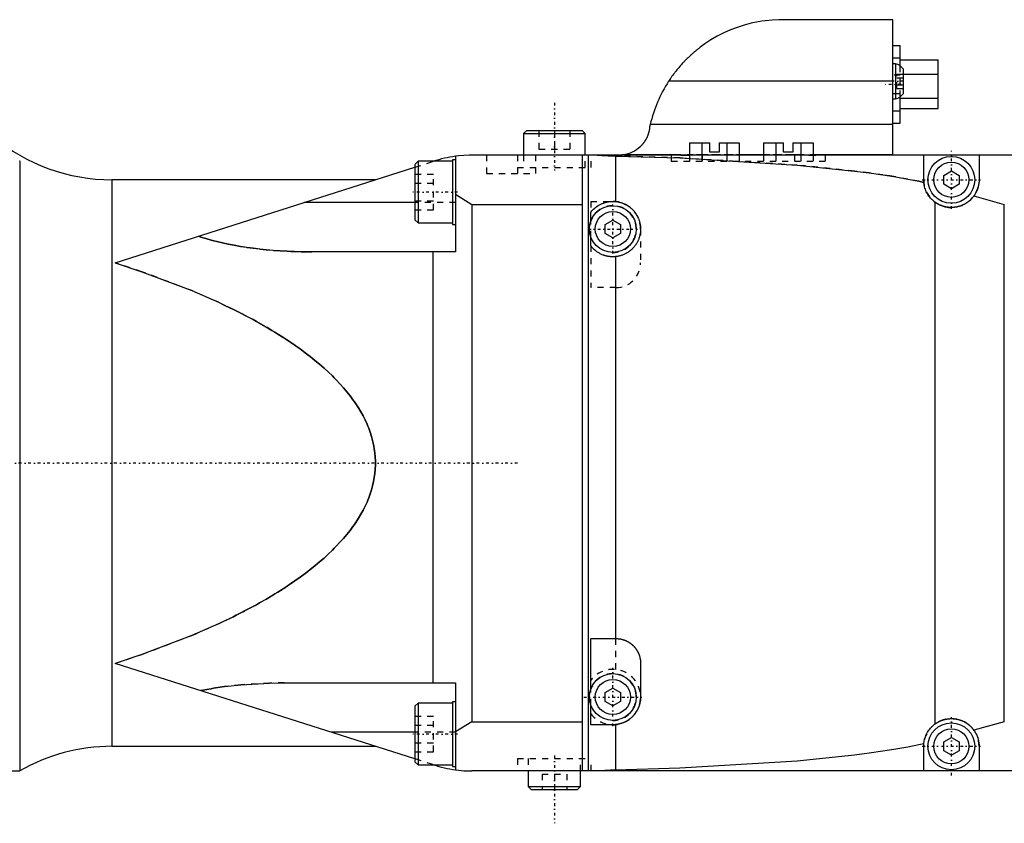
# Model space of a CAD drawing. Extents: x -152 to 584, y -5 to 847.
# Tile 11 of 13: x 184 to 344, y 712 to 842. Entities that reach past the tile are written whole.
import ezdxf

# ---------------------------------------------------------------- set-up
doc = ezdxf.new("R2010")
doc.units = 0
doc.linetypes.add('CENTER', pattern=[1.5, 0.45, -0.5, 0.05, -0.5])
doc.linetypes.add('DASHED', pattern=[2, 1, -1])
for name, color, linetype in [('AM_0', 7, 'CONTINUOUS'), ('AM_3', 7, 'DASHED'), ('AM_7', 7, 'CENTER')]:
    doc.layers.add(name, color=color, linetype=linetype)

msp = doc.modelspace()

# ---------------------------------------------------------------- linework, layer by layer
at = {"layer": 'AM_0', "color": 7, "linetype": 'CONTINUOUS'}
for p, q in [((325.5, 842), (307.5, 842)), ((325.5, 820), (325.5, 842)), ((325.5, 837.8), (326.7, 837.8)), ((326.7, 834.5), (326.7, 837.8)), ((325.5, 835.8), (326.7, 835.8)), ((326.7, 835.5), (332.88, 835.5)), ((332.88, 827.6), (332.88, 835.5)), ((325.94, 834.85), (325.5, 834.85)), ((325.94, 834.85), (325.94, 829.15)), ((327.15, 834.03), (327.15, 829.97)), ((325.5, 832), (289.06, 832)), ((327.15, 833.15), (332.88, 833.15)), ((325.5, 829.15), (325.94, 829.15)), ((326.7, 825.2), (326.7, 829.5)), ((326.7, 829.25), (332.88, 829.25)), ((325.5, 827.2), (326.7, 827.2)), ((326.7, 827.6), (332.88, 827.6)), ((266, 824), (265.5, 823.5)), ((266, 824), (275, 824)), ((275.5, 823.5), (275, 824)), ((286.08, 825), (285.98, 824.58)), ((325.5, 825), (286.08, 825)), ((325.5, 825.2), (326.7, 825.2)), ((265.5, 823.5), (265.5, 820)), ((265.5, 823.5), (275.5, 823.5)), ((275.5, 820), (275.5, 823.5)), ((292.46, 822), (292.46, 820)), ((292.46, 822), (295.75, 822)), ((294.48, 822), (294.48, 820)), ((295.75, 820.5), (295.75, 822)), ((297.25, 822), (300.54, 822)), ((297.25, 822), (297.25, 820.5)), ((298.52, 822), (298.52, 820)), ((300.54, 822), (300.54, 820)), ((304.46, 822), (304.46, 820)), ((304.46, 822), (307.75, 822)), ((306.48, 822), (306.48, 820)), ((307.75, 820.5), (307.75, 822)), ((309.25, 822), (312.54, 822)), ((309.25, 822), (309.25, 820.5)), ((310.52, 822), (310.52, 820)), ((312.54, 822), (312.54, 820)), ((183.63, 819.09), (183.63, 720)), ((254.45, 819.25), (253.95, 819.25)), ((253.95, 819.25), (253.95, 808.75)), ((254.45, 819.82), (254.45, 804.29)), ((389.56, 820), (257.1, 820)), ((275, 820), (275, 720)), ((276, 820), (276, 720)), ((280.44, 819.86), (280.44, 812.48)), ((290.93, 820.03), (281.5, 820.03)), ((290.93, 820), (290.93, 820.03)), ((297.25, 820.5), (295.75, 820.5)), ((300.54, 820.1), (304.46, 820.1)), ((309.25, 820.5), (307.75, 820.5)), ((325.5, 820.03), (313.07, 820.03)), ((313.07, 820.03), (313.07, 820)), ((330.5, 816), (330.5, 820)), ((339.5, 820), (339.5, 816)), ((199.12, 802.53), (247.85, 818.04)), ((248.35, 819), (247.85, 818.5)), ((247.85, 818.5), (247.85, 809.5)), ((253.95, 819), (248.35, 819)), ((248.35, 819), (248.35, 809)), ((333.75, 816.72), (335, 817.44)), ((335, 817.44), (336.25, 816.72)), ((241.44, 816), (198.6, 816)), ((198.6, 816), (198.6, 724)), ((333.75, 815.28), (333.75, 816.72)), ((336.25, 816.72), (336.25, 815.28)), ((335, 814.56), (333.75, 815.28)), ((336.25, 815.28), (335, 814.56)), ((254.45, 813.67), (257.1, 812)), ((338.67, 813.39), (343.6, 812)), ((247.85, 812.29), (229.78, 812.29)), ((257.1, 812), (257.1, 728)), ((257.1, 812), (275, 812)), ((332.31, 812.39), (332.31, 727.61)), ((343.6, 728), (343.6, 812)), ((247.85, 809.5), (248.35, 809)), ((276.42, 809.27), (276.42, 810.72)), ((278.75, 808.72), (280, 809.44)), ((280, 809.44), (281.25, 808.72)), ((248.35, 809), (253.95, 809)), ((253.95, 808.75), (254.45, 808.75)), ((278.75, 807.28), (278.75, 808.72)), ((281.25, 808.72), (281.25, 807.28)), ((276.42, 805.28), (276.42, 806.73)), ((280, 806.56), (278.75, 807.28)), ((281.25, 807.28), (280, 806.56)), ((254.45, 804.29), (231.1, 804.29)), ((250.76, 804.29), (250.76, 734.31)), ((280.44, 803.52), (280.44, 741.5)), ((276.42, 741.5), (280.5, 741.5)), ((276.42, 733.27), (276.42, 741.5)), ((247.85, 721.96), (199.12, 737.47)), ((284.5, 737.5), (284.5, 732)), ((226.61, 734.31), (254.45, 734.31)), ((254.45, 734.31), (254.45, 720.18)), ((278.75, 732.72), (280, 733.44)), ((278.75, 731.28), (278.75, 732.72)), ((280, 733.44), (281.25, 732.72)), ((281.25, 732.72), (281.25, 731.28)), ((254.45, 731.25), (253.95, 731.25)), ((253.95, 731.25), (253.95, 720.75)), ((280, 730.56), (278.75, 731.28)), ((281.25, 731.28), (280, 730.56)), ((248.35, 731), (247.85, 730.5)), ((247.85, 730.5), (247.85, 721.5)), ((253.95, 731), (248.35, 731)), ((248.35, 731), (248.35, 721)), ((276.42, 727.5), (276.42, 730.73)), ((257.1, 728), (254.45, 726.33)), ((257.1, 728), (275, 728)), ((343.6, 728), (338.67, 726.61)), ((247.85, 726.31), (234.18, 726.31)), ((280, 727.5), (276.42, 727.5)), ((280.44, 727.52), (280.44, 720.14)), ((333.75, 724.72), (335, 725.44)), ((333.75, 723.28), (333.75, 724.72)), ((335, 725.44), (336.25, 724.72)), ((336.25, 724.72), (336.25, 723.28)), ((198.6, 724), (241.44, 724)), ((330.5, 720), (330.5, 724)), ((335, 722.56), (333.75, 723.28)), ((336.25, 723.28), (335, 722.56)), ((339.5, 724), (339.5, 720)), ((247.85, 721.5), (248.35, 721)), ((176.02, 720), (183.63, 720)), ((248.35, 721), (253.95, 721)), ((253.95, 720.75), (254.45, 720.75)), ((389.56, 720), (257.1, 720)), ((266.25, 720), (266.25, 717.5)), ((274.75, 717.5), (274.75, 720)), ((266.25, 717.5), (266.75, 717)), ((266.25, 717.5), (274.75, 717.5)), ((266.75, 717), (274.25, 717)), ((274.25, 717), (274.75, 717.5))]:
    msp.add_line(p, q, dxfattribs=at)
for points in [[(307.5, 842, 0), (306.96, 841.99, 0), (305.87, 841.94, 0), (304.75, 841.83, 0), (304.18, 841.75, 0), (303.61, 841.65, 0), (302.47, 841.42, 0), (301.33, 841.12, 0), (300.21, 840.76, 0), (299.1, 840.33, 0), (298.01, 839.85, 0), (297.48, 839.58, 0), (296.96, 839.31, 0), (295.94, 838.72, 0), (294.95, 838.07, 0), (294.36, 837.65, 0), (294.2, 837.52, 0), (294.03, 837.39, 0), (293.95, 837.33, 0), (293.86, 837.26, 0), (293.7, 837.13, 0), (293.53, 836.99, 0), (293.36, 836.86, 0), (293.2, 836.72, 0), (293.03, 836.57, 0), (292.95, 836.5, 0), (292.87, 836.43, 0), (292.71, 836.28, 0), (292.54, 836.13, 0), (292.38, 835.98, 0), (292.22, 835.83, 0), (292.06, 835.68, 0), (291.99, 835.6, 0), (291.91, 835.52, 0), (291.75, 835.36, 0), (291.6, 835.2, 0), (291.52, 835.12, 0), (291.44, 835.04, 0), (291.29, 834.87, 0), (291.14, 834.71, 0), (291.07, 834.63, 0), (290.99, 834.54, 0), (290.84, 834.37, 0), (290.7, 834.2, 0), (290.56, 834.03, 0), (290.41, 833.86, 0), (290.28, 833.69, 0), (290.21, 833.6, 0), (290.14, 833.51, 0), (290, 833.34, 0), (289.87, 833.16, 0), (289.74, 832.98, 0), (289.61, 832.81, 0), (289.48, 832.63, 0), (289.42, 832.54, 0), (289.36, 832.45, 0), (289.24, 832.27, 0), (289.12, 832.09, 0), (289.06, 832, 0)], [(285.98, 824.58, 0), (285.98, 824.55, 0), (285.97, 824.49, 0), (285.97, 824.42, 0), (285.96, 824.39, 0), (285.96, 824.36, 0), (285.95, 824.3, 0), (285.94, 824.23, 0), (285.93, 824.17, 0), (285.92, 824.11, 0), (285.91, 824.04, 0), (285.9, 824.01, 0), (285.89, 823.98, 0), (285.88, 823.92, 0), (285.87, 823.85, 0), (285.85, 823.79, 0), (285.84, 823.73, 0), (285.82, 823.67, 0), (285.81, 823.64, 0), (285.8, 823.61, 0), (285.78, 823.54, 0), (285.76, 823.48, 0), (285.75, 823.45, 0), (285.74, 823.42, 0), (285.72, 823.36, 0), (285.7, 823.3, 0), (285.69, 823.27, 0), (285.68, 823.24, 0), (285.66, 823.18, 0), (285.63, 823.12, 0), (285.61, 823.06, 0), (285.58, 823, 0), (285.56, 822.94, 0), (285.54, 822.91, 0), (285.53, 822.88, 0), (285.5, 822.83, 0), (285.47, 822.77, 0), (285.45, 822.71, 0), (285.42, 822.65, 0), (285.39, 822.6, 0), (285.37, 822.57, 0), (285.35, 822.54, 0), (285.32, 822.49, 0), (285.29, 822.43, 0), (285.26, 822.38, 0), (285.22, 822.32, 0), (285.19, 822.27, 0), (285.17, 822.24, 0), (285.15, 822.21, 0), (285.12, 822.16, 0), (285.08, 822.11, 0), (285.04, 822.06, 0), (285, 822, 0), (284.96, 821.95, 0), (284.95, 821.93, 0), (284.93, 821.9, 0), (284.89, 821.85, 0), (284.84, 821.8, 0), (284.8, 821.75, 0), (284.76, 821.71, 0), (284.72, 821.66, 0), (284.7, 821.63, 0), (284.68, 821.61, 0), (284.63, 821.56, 0), (284.59, 821.52, 0), (284.56, 821.49, 0), (284.54, 821.47, 0), (284.5, 821.43, 0), (284.45, 821.38, 0), (284.43, 821.36, 0), (284.4, 821.34, 0), (284.36, 821.29, 0), (284.31, 821.25, 0), (284.14, 821.11, 0), (283.83, 820.88, 0), (283.5, 820.67, 0), (283.16, 820.49, 0), (282.81, 820.34, 0), (282.63, 820.27, 0), (282.44, 820.21, 0), (282.07, 820.12, 0), (281.69, 820.05, 0), (281.5, 820.03, 0)], [(183.62, 819.1, 0), (183.63, 819.09, 0)], [(257.1, 820, 0), (256.67, 820, 0), (255.8, 819.96, 0), (254.9, 819.88, 0), (254.45, 819.82, 0)], [(277.43, 820, 0), (277.5, 820, 0), (277.63, 820, 0), (277.77, 819.99, 0), (277.84, 819.99, 0), (277.91, 819.99, 0), (278.06, 819.98, 0), (278.21, 819.97, 0), (278.37, 819.96, 0), (278.53, 819.96, 0), (278.7, 819.94, 0), (278.78, 819.94, 0), (278.87, 819.93, 0), (279.05, 819.92, 0), (279.23, 819.91, 0), (279.41, 819.9, 0), (279.59, 819.89, 0), (279.78, 819.89, 0), (279.87, 819.88, 0), (279.97, 819.88, 0), (280.15, 819.87, 0), (280.34, 819.87, 0), (280.44, 819.86, 0)], [(280.44, 819.86, 0), (290.89, 819.55, 0), (309.92, 818.39, 0), (319.27, 817.42, 0), (321.65, 817.12, 0), (323.89, 816.79, 0), (324.95, 816.63, 0), (325.98, 816.46, 0), (327.92, 816.11, 0), (329.69, 815.76, 0), (330.52, 815.57, 0)], [(290.93, 820.03, 0), (291.02, 820.02, 0), (291.2, 820.01, 0), (291.4, 820, 0), (291.5, 820, 0)], [(291.5, 820, 0), (291.52, 820, 0), (291.57, 820, 0), (291.62, 820, 0), (291.65, 820, 0), (291.67, 820, 0), (291.73, 820, 0), (291.78, 820, 0), (291.83, 820.01, 0), (291.88, 820.01, 0), (291.93, 820.01, 0), (291.96, 820.01, 0), (291.99, 820.01, 0), (292.04, 820.01, 0), (292.1, 820.01, 0), (292.15, 820.02, 0), (292.21, 820.02, 0), (292.26, 820.02, 0), (292.29, 820.02, 0), (292.32, 820.02, 0), (292.37, 820.03, 0), (292.43, 820.03, 0), (292.46, 820.03, 0)], [(312.54, 820, 0), (312.64, 820, 0), (312.82, 820.01, 0), (312.99, 820.02, 0), (313.07, 820.03, 0)], [(330.52, 815.57, 0), (330.51, 815.65, 0), (330.51, 815.79, 0), (330.5, 815.93, 0), (330.5, 816, 0)], [(339.5, 816, 0), (339.5, 815.93, 0), (339.49, 815.78, 0), (339.49, 815.63, 0), (339.48, 815.56, 0), (339.47, 815.49, 0), (339.45, 815.34, 0), (339.43, 815.2, 0), (339.4, 815.05, 0), (339.37, 814.91, 0), (339.33, 814.76, 0), (339.31, 814.69, 0), (339.28, 814.62, 0), (339.23, 814.47, 0), (339.18, 814.32, 0), (339.11, 814.17, 0), (339.04, 814.03, 0), (338.97, 813.88, 0), (338.93, 813.81, 0), (338.89, 813.74, 0), (338.8, 813.6, 0), (338.71, 813.46, 0), (338.67, 813.39, 0)], [(332.31, 812.39, 0), (332.23, 812.45, 0), (332.07, 812.59, 0), (331.91, 812.73, 0), (331.84, 812.8, 0), (331.76, 812.87, 0), (331.62, 813.03, 0), (331.49, 813.19, 0), (331.36, 813.35, 0), (331.24, 813.52, 0), (331.13, 813.7, 0), (331.08, 813.79, 0), (331.03, 813.88, 0), (330.93, 814.07, 0), (330.85, 814.26, 0), (330.77, 814.46, 0), (330.71, 814.65, 0), (330.65, 814.85, 0), (330.62, 814.96, 0), (330.6, 815.06, 0), (330.56, 815.26, 0), (330.53, 815.47, 0), (330.52, 815.57, 0)], [(338.67, 813.39, 0), (338.65, 813.36, 0), (338.61, 813.31, 0), (338.57, 813.26, 0), (338.55, 813.23, 0), (338.53, 813.21, 0), (338.49, 813.15, 0), (338.44, 813.1, 0), (338.4, 813.05, 0), (338.36, 813, 0), (338.31, 812.96, 0), (338.29, 812.93, 0), (338.27, 812.91, 0), (338.23, 812.86, 0), (338.18, 812.82, 0), (338.14, 812.77, 0), (338.09, 812.73, 0), (338.04, 812.68, 0), (338.02, 812.66, 0), (337.99, 812.64, 0), (337.95, 812.6, 0), (337.9, 812.56, 0), (337.87, 812.53, 0), (337.85, 812.51, 0), (337.79, 812.47, 0), (337.74, 812.43, 0), (337.72, 812.41, 0), (337.69, 812.39, 0), (337.64, 812.35, 0), (337.58, 812.31, 0), (337.53, 812.28, 0), (337.47, 812.24, 0), (337.41, 812.2, 0), (337.39, 812.19, 0), (337.36, 812.17, 0), (337.3, 812.13, 0), (337.24, 812.1, 0), (337.18, 812.07, 0), (337.12, 812.03, 0), (337.06, 812, 0), (337.03, 811.99, 0), (337, 811.97, 0), (336.94, 811.94, 0), (336.88, 811.91, 0), (336.82, 811.88, 0), (336.76, 811.86, 0), (336.7, 811.83, 0), (336.67, 811.82, 0), (336.63, 811.81, 0), (336.57, 811.78, 0), (336.51, 811.76, 0), (336.44, 811.74, 0), (336.38, 811.72, 0), (336.31, 811.7, 0), (336.28, 811.69, 0), (336.25, 811.68, 0), (336.19, 811.66, 0), (336.12, 811.64, 0), (336.06, 811.63, 0), (335.99, 811.61, 0), (335.92, 811.6, 0), (335.89, 811.59, 0), (335.86, 811.58, 0), (335.79, 811.57, 0), (335.73, 811.56, 0), (335.7, 811.55, 0), (335.66, 811.55, 0), (335.6, 811.54, 0), (335.53, 811.53, 0), (335.5, 811.53, 0), (335.47, 811.52, 0), (335.4, 811.52, 0), (335.34, 811.51, 0), (335.27, 811.51, 0), (335.21, 811.5, 0), (335.14, 811.5, 0), (335.11, 811.5, 0), (335.08, 811.5, 0), (335.01, 811.5, 0), (334.95, 811.5, 0), (334.89, 811.5, 0), (334.82, 811.5, 0), (334.76, 811.51, 0), (334.73, 811.51, 0), (334.69, 811.51, 0), (334.63, 811.52, 0), (334.56, 811.52, 0), (334.5, 811.53, 0), (334.43, 811.54, 0), (334.37, 811.54, 0), (334.34, 811.55, 0), (334.3, 811.55, 0), (334.24, 811.57, 0), (334.17, 811.58, 0), (334.11, 811.59, 0), (334.04, 811.6, 0), (333.98, 811.62, 0), (333.94, 811.63, 0), (333.91, 811.63, 0), (333.85, 811.65, 0), (333.78, 811.67, 0), (333.72, 811.69, 0), (333.65, 811.71, 0), (333.59, 811.73, 0), (333.56, 811.74, 0), (333.52, 811.75, 0), (333.46, 811.77, 0), (333.4, 811.79, 0), (333.37, 811.81, 0), (333.33, 811.82, 0), (333.27, 811.84, 0), (333.21, 811.87, 0), (333.18, 811.88, 0), (333.15, 811.9, 0), (333.09, 811.93, 0), (333.03, 811.96, 0), (332.97, 811.99, 0), (332.91, 812.02, 0), (332.85, 812.05, 0), (332.82, 812.06, 0), (332.79, 812.08, 0), (332.73, 812.11, 0), (332.67, 812.15, 0), (332.62, 812.18, 0), (332.56, 812.22, 0), (332.5, 812.26, 0), (332.48, 812.27, 0), (332.45, 812.29, 0), (332.39, 812.33, 0), (332.34, 812.37, 0), (332.31, 812.39, 0)], [(276.42, 810.72, 0), (276.47, 810.8, 0), (276.6, 810.94, 0), (276.73, 811.1, 0), (276.81, 811.17, 0), (276.88, 811.25, 0), (277.05, 811.4, 0), (277.22, 811.54, 0), (277.41, 811.68, 0), (277.62, 811.82, 0), (277.83, 811.94, 0), (277.94, 812, 0), (278.05, 812.06, 0), (278.29, 812.16, 0), (278.43, 812.22, 0), (278.47, 812.23, 0), (278.51, 812.25, 0), (278.53, 812.25, 0), (278.55, 812.26, 0), (278.59, 812.27, 0), (278.64, 812.29, 0), (278.68, 812.3, 0), (278.72, 812.32, 0), (278.77, 812.33, 0), (278.79, 812.33, 0), (278.81, 812.34, 0), (278.86, 812.35, 0), (278.91, 812.36, 0), (278.95, 812.38, 0), (279, 812.39, 0), (279.05, 812.4, 0), (279.07, 812.4, 0), (279.09, 812.41, 0), (279.14, 812.42, 0), (279.19, 812.43, 0), (279.24, 812.43, 0), (279.29, 812.44, 0), (279.34, 812.45, 0), (279.36, 812.45, 0), (279.38, 812.46, 0), (279.43, 812.46, 0), (279.48, 812.47, 0), (279.51, 812.47, 0), (279.54, 812.48, 0), (279.59, 812.48, 0), (279.64, 812.49, 0), (279.66, 812.49, 0), (279.69, 812.49, 0), (279.74, 812.49, 0), (279.79, 812.5, 0), (279.84, 812.5, 0), (279.89, 812.5, 0), (279.94, 812.5, 0), (279.97, 812.5, 0), (280, 812.5, 0), (280.05, 812.5, 0), (280.1, 812.5, 0), (280.15, 812.5, 0), (280.2, 812.5, 0), (280.25, 812.49, 0), (280.28, 812.49, 0), (280.31, 812.49, 0), (280.36, 812.49, 0), (280.41, 812.48, 0), (280.44, 812.48, 0)], [(280.44, 812.48, 0), (280.5, 812.47, 0), (280.62, 812.46, 0), (280.74, 812.44, 0), (280.8, 812.43, 0), (280.86, 812.42, 0), (280.98, 812.39, 0), (281.1, 812.36, 0), (281.22, 812.33, 0), (281.34, 812.3, 0), (281.45, 812.26, 0), (281.51, 812.24, 0), (281.57, 812.22, 0), (281.68, 812.17, 0), (281.8, 812.13, 0), (281.91, 812.07, 0), (282.02, 812.02, 0), (282.13, 811.96, 0), (282.18, 811.94, 0), (282.24, 811.91, 0), (282.34, 811.84, 0), (282.45, 811.78, 0), (282.5, 811.74, 0), (282.55, 811.71, 0), (282.65, 811.64, 0), (282.75, 811.56, 0), (282.79, 811.53, 0), (282.84, 811.49, 0), (282.94, 811.41, 0), (283.03, 811.33, 0), (283.12, 811.24, 0), (283.21, 811.16, 0), (283.29, 811.07, 0), (283.33, 811.02, 0), (283.37, 810.98, 0), (283.45, 810.89, 0), (283.53, 810.79, 0), (283.61, 810.69, 0), (283.68, 810.59, 0), (283.75, 810.49, 0), (283.78, 810.44, 0), (283.81, 810.39, 0), (283.88, 810.28, 0), (283.94, 810.18, 0), (284, 810.07, 0), (284.05, 809.96, 0), (284.1, 809.85, 0), (284.13, 809.79, 0), (284.15, 809.73, 0), (284.2, 809.62, 0), (284.24, 809.51, 0), (284.28, 809.39, 0), (284.32, 809.27, 0), (284.35, 809.15, 0), (284.36, 809.09, 0), (284.38, 809.03, 0), (284.41, 808.91, 0), (284.43, 808.79, 0), (284.45, 808.67, 0), (284.47, 808.55, 0), (284.48, 808.43, 0), (284.48, 808.37, 0), (284.49, 808.31, 0), (284.5, 808.18, 0), (284.5, 808.06, 0), (284.5, 808, 0), (284.5, 807.94, 0), (284.5, 807.82, 0), (284.49, 807.69, 0), (284.48, 807.63, 0), (284.48, 807.57, 0), (284.47, 807.45, 0), (284.45, 807.33, 0), (284.43, 807.21, 0), (284.41, 807.09, 0), (284.38, 806.97, 0), (284.36, 806.91, 0), (284.35, 806.85, 0), (284.32, 806.73, 0), (284.28, 806.61, 0), (284.24, 806.49, 0), (284.2, 806.38, 0), (284.15, 806.27, 0), (284.13, 806.21, 0), (284.1, 806.15, 0), (284.05, 806.04, 0), (284, 805.93, 0), (283.94, 805.82, 0), (283.88, 805.72, 0), (283.81, 805.61, 0), (283.78, 805.56, 0), (283.75, 805.51, 0), (283.68, 805.41, 0), (283.61, 805.31, 0), (283.53, 805.21, 0), (283.45, 805.11, 0), (283.37, 805.02, 0), (283.33, 804.98, 0), (283.29, 804.93, 0), (283.21, 804.84, 0), (283.12, 804.76, 0), (283.03, 804.67, 0), (282.94, 804.59, 0), (282.84, 804.51, 0), (282.79, 804.47, 0), (282.75, 804.44, 0), (282.65, 804.36, 0), (282.55, 804.29, 0), (282.5, 804.26, 0), (282.45, 804.22, 0), (282.34, 804.16, 0), (282.24, 804.09, 0), (282.18, 804.06, 0), (282.13, 804.04, 0), (282.02, 803.98, 0), (281.91, 803.93, 0), (281.8, 803.87, 0), (281.68, 803.83, 0), (281.57, 803.78, 0), (281.51, 803.76, 0), (281.45, 803.74, 0), (281.34, 803.7, 0), (281.22, 803.67, 0), (281.1, 803.64, 0), (280.98, 803.61, 0), (280.86, 803.58, 0), (280.8, 803.57, 0), (280.74, 803.56, 0), (280.62, 803.54, 0), (280.5, 803.53, 0), (280.44, 803.52, 0)], [(231.1, 804.29, 0), (230.53, 804.29, 0), (229.38, 804.31, 0), (228.24, 804.34, 0), (227.67, 804.37, 0), (227.1, 804.39, 0), (225.97, 804.46, 0), (224.85, 804.54, 0), (223.75, 804.64, 0), (222.66, 804.76, 0), (221.59, 804.89, 0), (221.06, 804.96, 0), (220.53, 805.03, 0), (219.5, 805.19, 0), (218.5, 805.37, 0), (217.52, 805.56, 0), (216.57, 805.76, 0), (215.64, 805.98, 0), (215.2, 806.1, 0), (214.76, 806.21, 0), (213.9, 806.46, 0), (213.08, 806.71, 0), (212.69, 806.85, 0)], [(280.44, 803.52, 0), (280.41, 803.52, 0), (280.36, 803.51, 0), (280.31, 803.51, 0), (280.28, 803.51, 0), (280.25, 803.51, 0), (280.2, 803.5, 0), (280.15, 803.5, 0), (280.1, 803.5, 0), (280.05, 803.5, 0), (280, 803.5, 0), (279.97, 803.5, 0), (279.94, 803.5, 0), (279.89, 803.5, 0), (279.84, 803.5, 0), (279.79, 803.5, 0), (279.74, 803.51, 0), (279.69, 803.51, 0), (279.66, 803.51, 0), (279.64, 803.51, 0), (279.59, 803.52, 0), (279.54, 803.52, 0), (279.51, 803.53, 0), (279.48, 803.53, 0), (279.43, 803.54, 0), (279.38, 803.54, 0), (279.36, 803.55, 0), (279.34, 803.55, 0), (279.29, 803.56, 0), (279.24, 803.57, 0), (279.19, 803.57, 0), (279.14, 803.58, 0), (279.09, 803.59, 0), (279.07, 803.6, 0), (279.05, 803.6, 0), (279, 803.61, 0), (278.95, 803.62, 0), (278.91, 803.64, 0), (278.86, 803.65, 0), (278.81, 803.66, 0), (278.79, 803.67, 0), (278.77, 803.67, 0), (278.72, 803.68, 0), (278.68, 803.7, 0), (278.64, 803.71, 0), (278.59, 803.73, 0), (278.55, 803.74, 0), (278.53, 803.75, 0), (278.51, 803.75, 0), (278.47, 803.77, 0), (278.43, 803.78, 0), (278.29, 803.84, 0), (278.05, 803.94, 0), (277.94, 804, 0), (277.83, 804.06, 0), (277.62, 804.18, 0), (277.41, 804.32, 0), (277.22, 804.46, 0), (277.05, 804.6, 0), (276.88, 804.75, 0), (276.81, 804.83, 0), (276.73, 804.9, 0), (276.6, 805.06, 0), (276.47, 805.2, 0), (276.42, 805.28, 0)], [(199.12, 802.53, 0), (203.48, 801.08, 0), (211.58, 798, 0), (215.91, 796.11, 0), (217.09, 795.56, 0), (218.24, 795, 0), (218.81, 794.72, 0), (219.37, 794.43, 0), (220.47, 793.86, 0), (221.55, 793.29, 0), (222.08, 793, 0), (222.6, 792.71, 0), (223.62, 792.13, 0), (224.62, 791.54, 0), (225.11, 791.24, 0), (225.59, 790.94, 0), (226.54, 790.35, 0), (227.45, 789.74, 0), (228.34, 789.14, 0), (229.2, 788.53, 0), (230.03, 787.91, 0), (230.44, 787.6, 0), (230.84, 787.29, 0), (231.61, 786.67, 0), (232.36, 786.05, 0), (233.08, 785.42, 0), (233.77, 784.79, 0), (234.43, 784.15, 0), (234.75, 783.83, 0), (235.06, 783.51, 0), (235.66, 782.87, 0), (236.24, 782.23, 0), (236.78, 781.58, 0), (237.3, 780.93, 0), (237.78, 780.28, 0), (238.01, 779.96, 0), (238.23, 779.63, 0), (238.66, 778.97, 0), (239.05, 778.32, 0), (239.42, 777.66, 0), (239.75, 777, 0), (240.06, 776.34, 0), (240.2, 776, 0), (240.33, 775.67, 0), (240.58, 775.01, 0), (240.79, 774.34, 0), (240.97, 773.68, 0), (241.13, 773.01, 0), (241.25, 772.34, 0), (241.3, 772.01, 0), (241.34, 771.67, 0), (241.4, 771, 0), (241.43, 770.33, 0), (241.44, 770, 0), (241.43, 769.67, 0), (241.4, 769, 0), (241.34, 768.33, 0), (241.3, 767.99, 0), (241.25, 767.66, 0), (241.13, 766.99, 0), (240.97, 766.32, 0), (240.79, 765.66, 0), (240.58, 764.99, 0), (240.33, 764.33, 0), (240.2, 764, 0), (240.06, 763.66, 0), (239.75, 763, 0), (239.42, 762.34, 0), (239.05, 761.68, 0), (238.66, 761.03, 0), (238.23, 760.37, 0), (238.01, 760.04, 0), (237.78, 759.72, 0), (237.3, 759.07, 0), (236.78, 758.42, 0), (236.24, 757.77, 0), (235.66, 757.13, 0), (235.06, 756.49, 0), (234.75, 756.17, 0), (234.43, 755.85, 0), (233.77, 755.21, 0), (233.08, 754.58, 0), (232.36, 753.95, 0), (231.61, 753.33, 0), (230.84, 752.71, 0), (230.44, 752.4, 0), (230.03, 752.09, 0), (229.2, 751.47, 0), (228.34, 750.86, 0), (227.45, 750.26, 0), (226.54, 749.65, 0), (225.59, 749.06, 0), (225.11, 748.76, 0), (224.62, 748.46, 0), (223.62, 747.87, 0), (222.6, 747.29, 0), (222.08, 747, 0), (221.55, 746.71, 0), (220.47, 746.14, 0), (219.37, 745.57, 0), (218.81, 745.28, 0), (218.24, 745, 0), (217.09, 744.44, 0), (215.91, 743.89, 0), (211.58, 742, 0), (203.48, 738.92, 0), (199.12, 737.47, 0)], [(280.5, 741.5, 0), (280.53, 741.5, 0), (280.59, 741.5, 0), (280.65, 741.5, 0), (280.67, 741.5, 0), (280.7, 741.49, 0), (280.76, 741.49, 0), (280.82, 741.49, 0), (280.88, 741.48, 0), (280.94, 741.48, 0), (280.99, 741.47, 0), (281.02, 741.47, 0), (281.05, 741.46, 0), (281.11, 741.45, 0), (281.17, 741.44, 0), (281.22, 741.43, 0), (281.28, 741.42, 0), (281.34, 741.41, 0), (281.37, 741.41, 0), (281.39, 741.4, 0), (281.45, 741.39, 0), (281.51, 741.37, 0), (281.54, 741.36, 0), (281.56, 741.36, 0), (281.62, 741.34, 0), (281.68, 741.32, 0), (281.7, 741.31, 0), (281.73, 741.31, 0), (281.79, 741.29, 0), (281.84, 741.27, 0), (281.9, 741.25, 0), (281.95, 741.23, 0), (282, 741.21, 0), (282.03, 741.2, 0), (282.06, 741.18, 0), (282.11, 741.16, 0), (282.16, 741.14, 0), (282.22, 741.11, 0), (282.27, 741.09, 0), (282.32, 741.06, 0), (282.35, 741.05, 0), (282.37, 741.03, 0), (282.42, 741.01, 0), (282.47, 740.98, 0), (282.53, 740.95, 0), (282.58, 740.92, 0), (282.62, 740.89, 0), (282.65, 740.87, 0), (282.67, 740.86, 0), (282.72, 740.83, 0), (282.77, 740.79, 0), (282.82, 740.76, 0), (282.87, 740.73, 0), (282.91, 740.69, 0), (282.94, 740.67, 0), (282.96, 740.66, 0), (283, 740.62, 0), (283.05, 740.58, 0), (283.09, 740.55, 0), (283.14, 740.51, 0), (283.18, 740.47, 0), (283.2, 740.45, 0), (283.22, 740.43, 0), (283.27, 740.39, 0), (283.31, 740.35, 0), (283.33, 740.33, 0), (283.35, 740.31, 0), (283.39, 740.27, 0), (283.43, 740.22, 0), (283.45, 740.2, 0), (283.47, 740.18, 0), (283.51, 740.14, 0), (283.55, 740.09, 0), (283.58, 740.05, 0), (283.62, 740, 0), (283.66, 739.96, 0), (283.67, 739.94, 0), (283.69, 739.91, 0), (283.73, 739.87, 0), (283.76, 739.82, 0), (283.79, 739.77, 0), (283.83, 739.72, 0), (283.86, 739.67, 0), (283.87, 739.65, 0), (283.89, 739.62, 0), (283.92, 739.58, 0), (283.95, 739.53, 0), (283.98, 739.47, 0), (284.01, 739.42, 0), (284.03, 739.37, 0), (284.05, 739.35, 0), (284.06, 739.32, 0), (284.09, 739.27, 0), (284.11, 739.22, 0), (284.14, 739.16, 0), (284.16, 739.11, 0), (284.18, 739.06, 0), (284.2, 739.03, 0), (284.21, 739, 0), (284.23, 738.95, 0), (284.25, 738.9, 0), (284.27, 738.84, 0), (284.29, 738.79, 0), (284.31, 738.73, 0), (284.31, 738.7, 0), (284.32, 738.68, 0), (284.34, 738.62, 0), (284.36, 738.56, 0), (284.36, 738.54, 0), (284.37, 738.51, 0), (284.39, 738.45, 0), (284.4, 738.39, 0), (284.41, 738.37, 0), (284.41, 738.34, 0), (284.42, 738.28, 0), (284.43, 738.22, 0), (284.44, 738.17, 0), (284.45, 738.11, 0), (284.46, 738.05, 0), (284.47, 738.02, 0), (284.47, 737.99, 0), (284.48, 737.94, 0), (284.48, 737.88, 0), (284.49, 737.82, 0), (284.49, 737.76, 0), (284.49, 737.7, 0), (284.5, 737.67, 0), (284.5, 737.65, 0), (284.5, 737.59, 0), (284.5, 737.53, 0), (284.5, 737.5, 0)], [(213.04, 733.04, 0), (213.37, 733.11, 0), (214.06, 733.24, 0), (214.75, 733.36, 0), (215.1, 733.42, 0), (215.46, 733.48, 0), (216.18, 733.59, 0), (216.91, 733.69, 0), (219.54, 733.99, 0), (224.22, 734.27, 0), (226.61, 734.31, 0)], [(284.5, 732, 0), (284.5, 731.97, 0), (284.5, 731.91, 0), (284.5, 731.85, 0), (284.5, 731.82, 0), (284.49, 731.79, 0), (284.49, 731.72, 0), (284.49, 731.66, 0), (284.48, 731.6, 0), (284.48, 731.54, 0), (284.47, 731.48, 0), (284.47, 731.45, 0), (284.46, 731.42, 0), (284.45, 731.36, 0), (284.44, 731.3, 0), (284.43, 731.24, 0), (284.42, 731.18, 0), (284.41, 731.12, 0), (284.41, 731.09, 0), (284.4, 731.06, 0), (284.39, 731, 0), (284.37, 730.94, 0), (284.36, 730.91, 0), (284.36, 730.88, 0), (284.34, 730.82, 0), (284.33, 730.76, 0), (284.32, 730.73, 0), (284.31, 730.7, 0), (284.29, 730.64, 0), (284.27, 730.58, 0), (284.25, 730.52, 0), (284.23, 730.47, 0), (284.21, 730.41, 0), (284.2, 730.38, 0), (284.19, 730.35, 0), (284.16, 730.29, 0), (284.14, 730.24, 0), (284.12, 730.18, 0), (284.09, 730.12, 0), (284.06, 730.07, 0), (284.05, 730.04, 0), (284.04, 730.01, 0), (284.01, 729.96, 0), (283.98, 729.9, 0), (283.95, 729.85, 0), (283.92, 729.8, 0), (283.89, 729.74, 0), (283.88, 729.72, 0), (283.86, 729.69, 0), (283.83, 729.64, 0), (283.8, 729.59, 0), (283.76, 729.53, 0), (283.73, 729.48, 0), (283.7, 729.43, 0), (283.68, 729.41, 0), (283.66, 729.38, 0), (283.62, 729.33, 0), (283.59, 729.28, 0), (283.55, 729.23, 0), (283.51, 729.19, 0), (283.47, 729.14, 0), (283.45, 729.11, 0), (283.43, 729.09, 0), (283.39, 729.04, 0), (283.35, 729, 0), (283.33, 728.98, 0), (283.31, 728.95, 0), (283.27, 728.91, 0), (283.23, 728.86, 0), (283.21, 728.84, 0), (283.18, 728.82, 0), (283.14, 728.78, 0), (283.1, 728.73, 0), (283.05, 728.69, 0), (283.01, 728.65, 0), (282.96, 728.61, 0), (282.94, 728.59, 0), (282.91, 728.57, 0), (282.87, 728.53, 0), (282.82, 728.49, 0), (282.77, 728.45, 0), (282.72, 728.42, 0), (282.67, 728.38, 0), (282.65, 728.36, 0), (282.62, 728.34, 0), (282.57, 728.31, 0), (282.52, 728.27, 0), (282.47, 728.24, 0), (282.42, 728.21, 0), (282.37, 728.17, 0), (282.34, 728.16, 0), (282.32, 728.14, 0), (282.26, 728.11, 0), (282.21, 728.08, 0), (282.16, 728.05, 0), (282.1, 728.02, 0), (282.05, 727.99, 0), (282.02, 727.98, 0), (281.99, 727.96, 0), (281.94, 727.94, 0), (281.88, 727.91, 0), (281.83, 727.89, 0), (281.77, 727.86, 0), (281.71, 727.84, 0), (281.68, 727.83, 0), (281.66, 727.82, 0), (281.6, 727.79, 0), (281.54, 727.77, 0), (281.51, 727.76, 0), (281.48, 727.75, 0), (281.42, 727.73, 0), (281.37, 727.71, 0), (281.34, 727.7, 0), (281.31, 727.69, 0), (281.25, 727.68, 0), (281.19, 727.66, 0), (281.13, 727.64, 0), (281.07, 727.63, 0), (281.01, 727.62, 0), (280.98, 727.61, 0), (280.95, 727.6, 0), (280.89, 727.59, 0), (280.83, 727.58, 0), (280.77, 727.57, 0), (280.71, 727.56, 0), (280.65, 727.55, 0), (280.62, 727.54, 0), (280.59, 727.54, 0), (280.53, 727.53, 0), (280.47, 727.52, 0), (280.44, 727.52, 0)], [(332.31, 727.61, 0), (332.34, 727.63, 0), (332.39, 727.67, 0), (332.45, 727.71, 0), (332.48, 727.73, 0), (332.5, 727.74, 0), (332.56, 727.78, 0), (332.62, 727.82, 0), (332.67, 727.85, 0), (332.73, 727.89, 0), (332.79, 727.92, 0), (332.82, 727.94, 0), (332.85, 727.95, 0), (332.91, 727.98, 0), (332.97, 728.01, 0), (333.03, 728.04, 0), (333.09, 728.07, 0), (333.15, 728.1, 0), (333.18, 728.12, 0), (333.21, 728.13, 0), (333.27, 728.16, 0), (333.33, 728.18, 0), (333.37, 728.19, 0), (333.4, 728.21, 0), (333.46, 728.23, 0), (333.52, 728.25, 0), (333.56, 728.26, 0), (333.59, 728.27, 0), (333.65, 728.29, 0), (333.72, 728.31, 0), (333.78, 728.33, 0), (333.85, 728.35, 0), (333.91, 728.37, 0), (333.94, 728.37, 0), (333.98, 728.38, 0), (334.04, 728.4, 0), (334.11, 728.41, 0), (334.17, 728.42, 0), (334.24, 728.43, 0), (334.3, 728.45, 0), (334.34, 728.45, 0), (334.37, 728.46, 0), (334.43, 728.46, 0), (334.5, 728.47, 0), (334.56, 728.48, 0), (334.63, 728.48, 0), (334.69, 728.49, 0), (334.73, 728.49, 0), (334.76, 728.49, 0), (334.82, 728.5, 0), (334.89, 728.5, 0), (334.95, 728.5, 0), (335.01, 728.5, 0), (335.08, 728.5, 0), (335.11, 728.5, 0), (335.14, 728.5, 0), (335.21, 728.5, 0), (335.27, 728.49, 0), (335.34, 728.49, 0), (335.4, 728.48, 0), (335.47, 728.48, 0), (335.5, 728.47, 0), (335.53, 728.47, 0), (335.6, 728.46, 0), (335.66, 728.45, 0), (335.7, 728.45, 0), (335.73, 728.44, 0), (335.79, 728.43, 0), (335.86, 728.42, 0), (335.89, 728.41, 0), (335.92, 728.4, 0), (335.99, 728.39, 0), (336.06, 728.37, 0), (336.12, 728.36, 0), (336.19, 728.34, 0), (336.25, 728.32, 0), (336.28, 728.31, 0), (336.31, 728.3, 0), (336.38, 728.28, 0), (336.44, 728.26, 0), (336.51, 728.24, 0), (336.57, 728.22, 0), (336.63, 728.19, 0), (336.67, 728.18, 0), (336.7, 728.17, 0), (336.76, 728.14, 0), (336.82, 728.12, 0), (336.88, 728.09, 0), (336.94, 728.06, 0), (337, 728.03, 0), (337.03, 728.01, 0), (337.06, 728, 0), (337.12, 727.97, 0), (337.18, 727.93, 0), (337.24, 727.9, 0), (337.3, 727.87, 0), (337.36, 727.83, 0), (337.39, 727.81, 0), (337.41, 727.8, 0), (337.47, 727.76, 0), (337.53, 727.72, 0), (337.58, 727.69, 0), (337.64, 727.65, 0), (337.69, 727.61, 0), (337.72, 727.59, 0), (337.74, 727.57, 0), (337.79, 727.53, 0), (337.85, 727.49, 0), (337.87, 727.47, 0), (337.9, 727.44, 0), (337.95, 727.4, 0), (337.99, 727.36, 0), (338.02, 727.34, 0), (338.04, 727.32, 0), (338.09, 727.27, 0), (338.14, 727.23, 0), (338.18, 727.18, 0), (338.23, 727.14, 0), (338.27, 727.09, 0), (338.29, 727.07, 0), (338.31, 727.04, 0), (338.36, 727, 0), (338.4, 726.95, 0), (338.44, 726.9, 0), (338.49, 726.85, 0), (338.53, 726.79, 0), (338.55, 726.77, 0), (338.57, 726.74, 0), (338.61, 726.69, 0), (338.65, 726.64, 0), (338.67, 726.61, 0)], [(280.44, 727.52, 0), (280.36, 727.51, 0), (280.22, 727.51, 0), (280.07, 727.5, 0), (280, 727.5, 0)], [(330.52, 724.43, 0), (330.53, 724.53, 0), (330.56, 724.74, 0), (330.6, 724.94, 0), (330.62, 725.04, 0), (330.65, 725.15, 0), (330.71, 725.35, 0), (330.77, 725.54, 0), (330.85, 725.74, 0), (330.93, 725.93, 0), (331.03, 726.12, 0), (331.08, 726.21, 0), (331.13, 726.3, 0), (331.24, 726.48, 0), (331.36, 726.65, 0), (331.49, 726.81, 0), (331.62, 726.97, 0), (331.76, 727.13, 0), (331.84, 727.2, 0), (331.91, 727.27, 0), (332.07, 727.41, 0), (332.23, 727.55, 0), (332.31, 727.61, 0)], [(338.67, 726.61, 0), (338.71, 726.54, 0), (338.8, 726.4, 0), (338.89, 726.26, 0), (338.93, 726.19, 0), (338.97, 726.12, 0), (339.04, 725.97, 0), (339.11, 725.83, 0), (339.18, 725.68, 0), (339.23, 725.53, 0), (339.28, 725.38, 0), (339.31, 725.31, 0), (339.33, 725.24, 0), (339.37, 725.09, 0), (339.4, 724.95, 0), (339.43, 724.8, 0), (339.45, 724.66, 0), (339.47, 724.51, 0), (339.48, 724.44, 0), (339.49, 724.37, 0), (339.49, 724.22, 0), (339.5, 724.07, 0), (339.5, 724, 0)], [(330.52, 724.43, 0), (329.69, 724.24, 0), (327.92, 723.89, 0), (325.98, 723.54, 0), (324.95, 723.37, 0), (323.89, 723.21, 0), (321.65, 722.88, 0), (319.27, 722.58, 0), (309.92, 721.61, 0), (290.89, 720.45, 0), (280.44, 720.14, 0)], [(330.5, 724, 0), (330.5, 724.07, 0), (330.51, 724.21, 0), (330.51, 724.35, 0), (330.52, 724.43, 0)], [(254.45, 720.18, 0), (254.9, 720.12, 0), (255.8, 720.04, 0), (256.67, 720, 0), (257.1, 720, 0)], [(280.44, 720.14, 0), (280.34, 720.13, 0), (280.15, 720.13, 0), (279.97, 720.12, 0), (279.87, 720.12, 0), (279.78, 720.11, 0), (279.59, 720.11, 0), (279.41, 720.1, 0), (279.23, 720.09, 0), (279.05, 720.08, 0), (278.87, 720.07, 0), (278.78, 720.06, 0), (278.7, 720.06, 0), (278.53, 720.04, 0), (278.37, 720.04, 0), (278.21, 720.03, 0), (278.06, 720.02, 0), (277.91, 720.01, 0), (277.84, 720.01, 0), (277.77, 720.01, 0), (277.63, 720, 0), (277.5, 720, 0), (277.43, 720, 0)]]:
    msp.add_polyline3d(points, dxfattribs=at)
for centre, radius in [((335, 816), 3.8), ((335, 816), 2.85), ((280, 808), 3.8), ((280, 808), 2.85), ((280, 732), 3.8), ((280, 732), 2.85), ((335, 724), 3.8), ((335, 724), 2.85)]:
    msp.add_circle(centre, radius, dxfattribs=at)
for centre, radius, start, end in [((325.5, 832.9), 2, 34.4115, 77.1614), ((307.5, 820), 22, 146.9443, 166.8634), ((325.5, 831.1), 2, 282.8386, 325.5885), ((198.6, 846), 30, 230.0555, 270), ((257.1, 800), 20, 97.6141, 108.1949), ((281, 825), 5, 270, 275.7392), ((198.6, 694), 30, 90, 119.9264), ((257.1, 740), 20, 251.8051, 262.3859)]:
    msp.add_arc(centre, radius, start, end, dxfattribs=at)
at = {"layer": 'AM_3', "color": 6, "linetype": 'DASHED'}
for p, q in [((326.7, 829.5), (326.7, 834.5)), ((326.7, 833), (325.5, 833)), ((326.15, 833.15), (327.15, 833.15)), ((326.15, 830.85), (326.15, 833.15)), ((326.15, 832.58), (327.15, 832.58)), ((326.7, 833.15), (327.15, 833.15)), ((326.15, 831.42), (327.15, 831.42)), ((326.15, 830.85), (327.15, 830.85)), ((325.5, 830), (326.7, 830)), ((268, 824), (268, 821)), ((270.5, 824), (270.5, 821)), ((273, 824), (273, 821)), ((268, 821), (273, 821)), ((259.5, 820), (259.5, 817)), ((264.5, 820), (264.5, 817)), ((265.5, 820), (265.5, 818)), ((267.5, 817), (267.5, 820)), ((275.5, 818), (275.5, 820)), ((276.5, 818), (276.5, 820)), ((289.5, 820), (289.5, 819)), ((313.07, 820.03), (290.93, 820.03)), ((292.46, 820), (292.46, 819)), ((294.48, 820), (294.48, 819)), ((294.5, 820.1), (294.5, 819)), ((294.5, 820.1), (300.54, 820.1)), ((298.52, 820), (298.52, 819)), ((300.54, 820), (300.54, 819)), ((304.46, 820.1), (309.5, 820.1)), ((304.46, 820), (304.46, 819)), ((306.48, 820), (306.48, 819)), ((309.5, 820.1), (309.5, 819)), ((310.52, 820), (310.52, 819)), ((312.5, 820), (312.54, 820)), ((312.54, 820), (312.54, 819)), ((314.5, 820), (314.5, 819)), ((247.85, 818.04), (250.76, 818.97)), ((264.5, 818), (276.5, 818)), ((289.5, 819), (314.5, 819)), ((247.85, 816.89), (250.85, 816.89)), ((250.85, 811.11), (250.85, 816.89)), ((259.5, 817), (267.5, 817)), ((247.85, 815.44), (250.85, 815.44)), ((247.85, 812.56), (250.85, 812.56)), ((254.45, 812.29), (247.85, 812.29)), ((247.85, 811.11), (250.85, 811.11)), ((276.42, 812.5), (280, 812.5)), ((276.42, 812.5), (276.42, 810.72)), ((276.42, 806.73), (276.42, 809.27)), ((284.5, 808), (284.5, 802.5)), ((276.42, 805.28), (276.42, 798.5)), ((280.5, 798.5), (276.42, 798.5)), ((280.44, 741.5), (280.44, 736.48)), ((276.42, 730.73), (276.42, 733.27)), ((247.85, 728.89), (250.85, 728.89)), ((250.85, 723.11), (250.85, 728.89)), ((247.85, 727.44), (250.85, 727.44)), ((254.45, 726.31), (247.85, 726.31)), ((247.85, 724.56), (250.85, 724.56)), ((247.85, 723.11), (250.85, 723.11)), ((250.76, 721.03), (247.85, 721.96)), ((264.5, 722), (264.5, 720)), ((264.5, 722), (276.5, 722)), ((266.25, 722), (266.25, 720)), ((274.75, 720), (274.75, 722)), ((276.5, 720), (276.5, 722)), ((268.5, 719.5), (272.5, 719.5)), ((268.5, 719.5), (268.5, 717)), ((270.5, 719.5), (270.5, 717)), ((272.5, 719.5), (272.5, 717))]:
    msp.add_line(p, q, dxfattribs=at)
for points in [[(330.52, 815.57, 0), (329.69, 815.76, 0), (327.92, 816.11, 0), (325.98, 816.46, 0), (324.95, 816.63, 0), (323.89, 816.79, 0), (321.65, 817.12, 0), (319.27, 817.42, 0), (309.92, 818.39, 0), (290.89, 819.55, 0), (280.44, 819.86, 0)], [(281.5, 820.03, 0), (281.42, 820.02, 0), (281.25, 820.01, 0), (281.08, 820, 0), (281, 820, 0)], [(292.46, 820.03, 0), (292.51, 820.03, 0), (292.62, 820.04, 0), (292.73, 820.05, 0), (292.79, 820.05, 0), (292.84, 820.05, 0), (292.96, 820.06, 0), (293.07, 820.06, 0), (293.18, 820.07, 0), (293.3, 820.07, 0), (293.41, 820.08, 0), (293.47, 820.08, 0), (293.53, 820.08, 0), (293.64, 820.09, 0), (293.76, 820.09, 0), (293.87, 820.09, 0), (293.99, 820.1, 0), (294.1, 820.1, 0), (294.16, 820.1, 0), (294.22, 820.1, 0), (294.33, 820.1, 0), (294.44, 820.1, 0), (294.5, 820.1, 0)], [(309.5, 820.1, 0), (309.59, 820.1, 0), (309.76, 820.1, 0), (309.93, 820.1, 0), (310.02, 820.1, 0), (310.11, 820.09, 0), (310.28, 820.09, 0), (310.46, 820.08, 0), (310.64, 820.08, 0), (310.81, 820.07, 0), (310.98, 820.06, 0), (311.07, 820.06, 0), (311.16, 820.05, 0), (311.32, 820.04, 0), (311.49, 820.03, 0), (311.66, 820.03, 0), (311.82, 820.02, 0), (311.98, 820.01, 0), (312.05, 820.01, 0), (312.13, 820.01, 0), (312.28, 820, 0), (312.43, 820, 0), (312.5, 820, 0)], [(212.69, 806.85, 0), (213.08, 806.71, 0), (213.9, 806.46, 0), (214.76, 806.21, 0), (215.2, 806.1, 0), (215.64, 805.98, 0), (216.57, 805.76, 0), (217.52, 805.56, 0), (218.5, 805.37, 0), (219.5, 805.19, 0), (220.53, 805.03, 0), (221.06, 804.96, 0), (221.59, 804.89, 0), (222.66, 804.76, 0), (223.75, 804.64, 0), (224.85, 804.54, 0), (225.97, 804.46, 0), (227.1, 804.39, 0), (227.67, 804.37, 0), (228.24, 804.34, 0), (229.38, 804.31, 0), (230.53, 804.29, 0), (231.1, 804.29, 0)], [(199.12, 737.47, 0), (203.48, 738.92, 0), (211.58, 742, 0), (215.91, 743.89, 0), (217.09, 744.44, 0), (218.24, 745, 0), (218.81, 745.28, 0), (219.37, 745.57, 0), (220.47, 746.14, 0), (221.55, 746.71, 0), (222.08, 747, 0), (222.6, 747.29, 0), (223.62, 747.87, 0), (224.62, 748.46, 0), (225.11, 748.76, 0), (225.59, 749.06, 0), (226.54, 749.65, 0), (227.45, 750.26, 0), (228.34, 750.86, 0), (229.2, 751.47, 0), (230.03, 752.09, 0), (230.44, 752.4, 0), (230.84, 752.71, 0), (231.61, 753.33, 0), (232.36, 753.95, 0), (233.08, 754.58, 0), (233.77, 755.21, 0), (234.43, 755.85, 0), (234.75, 756.17, 0), (235.06, 756.49, 0), (235.66, 757.13, 0), (236.24, 757.77, 0), (236.78, 758.42, 0), (237.3, 759.07, 0), (237.78, 759.72, 0), (238.01, 760.04, 0), (238.23, 760.37, 0), (238.66, 761.03, 0), (239.05, 761.68, 0), (239.42, 762.34, 0), (239.75, 763, 0), (240.06, 763.66, 0), (240.2, 764, 0), (240.33, 764.33, 0), (240.58, 764.99, 0), (240.79, 765.66, 0), (240.97, 766.32, 0), (241.13, 766.99, 0), (241.25, 767.66, 0), (241.3, 767.99, 0), (241.34, 768.33, 0), (241.4, 769, 0), (241.43, 769.67, 0), (241.44, 770, 0), (241.43, 770.33, 0), (241.4, 771, 0), (241.34, 771.67, 0), (241.3, 772.01, 0), (241.25, 772.34, 0), (241.13, 773.01, 0), (240.97, 773.68, 0), (240.79, 774.34, 0), (240.58, 775.01, 0), (240.33, 775.67, 0), (240.2, 776, 0), (240.06, 776.34, 0), (239.75, 777, 0), (239.42, 777.66, 0), (239.05, 778.32, 0), (238.66, 778.97, 0), (238.23, 779.63, 0), (238.01, 779.96, 0), (237.78, 780.28, 0), (237.3, 780.93, 0), (236.78, 781.58, 0), (236.24, 782.23, 0), (235.66, 782.87, 0), (235.06, 783.51, 0), (234.75, 783.83, 0), (234.43, 784.15, 0), (233.77, 784.79, 0), (233.08, 785.42, 0), (232.36, 786.05, 0), (231.61, 786.67, 0), (230.84, 787.29, 0), (230.44, 787.6, 0), (230.03, 787.91, 0), (229.2, 788.53, 0), (228.34, 789.14, 0), (227.45, 789.74, 0), (226.54, 790.35, 0), (225.59, 790.94, 0), (225.11, 791.24, 0), (224.62, 791.54, 0), (223.62, 792.13, 0), (222.6, 792.71, 0), (222.08, 793, 0), (221.55, 793.29, 0), (220.47, 793.86, 0), (219.37, 794.43, 0), (218.81, 794.72, 0), (218.24, 795, 0), (217.09, 795.56, 0), (215.91, 796.11, 0), (211.58, 798, 0), (203.48, 801.08, 0), (199.12, 802.53, 0)], [(226.61, 734.31, 0), (224.22, 734.27, 0), (219.54, 733.99, 0), (216.91, 733.69, 0), (216.18, 733.59, 0), (215.46, 733.48, 0), (215.1, 733.42, 0), (214.75, 733.36, 0), (214.06, 733.24, 0), (213.37, 733.11, 0), (213.04, 733.04, 0)]]:
    msp.add_polyline3d(points, dxfattribs=at)
for centre, radius, start, end in [((257.1, 800), 20, 108.1949, 108.4882), ((335, 816), 4.5, 180, 0), ((280, 808), 3.8, 270, 160.5243), ((280, 808), 4.5, 0, 90), ((280.5, 802.5), 4, 270, 0), ((280, 732), 4.5, 217.2381, 142.7619), ((280, 732), 3.8, 270, 160.5243), ((335, 724), 4.5, 0, 180), ((257.1, 740), 20, 251.5118, 251.8051)]:
    msp.add_arc(centre, radius, start, end, dxfattribs=at)
at = {"layer": 'AM_7', "color": 4, "linetype": 'CENTER'}
for p, q in [((327.23, 832), (325.42, 832)), ((326.82, 831.5), (324.18, 831.5)), ((270.5, 828.5), (270.5, 817.5)), ((335, 811.27), (335, 820.73)), ((330.27, 816), (339.73, 816)), ((254.78, 814), (247.52, 814)), ((280, 804.01), (280, 811.99)), ((276.01, 808), (283.99, 808)), ((264.5, 770), (154.5, 770)), ((280, 727.28), (280, 736.72)), ((275.28, 732), (284.73, 732)), ((335, 719.27), (335, 728.73)), ((254.78, 726), (247.52, 726)), ((330.27, 724), (339.73, 724)), ((270.5, 722.5), (270.5, 711.5))]:
    msp.add_line(p, q, dxfattribs=at)

doc.saveas('drawing.dxf')
